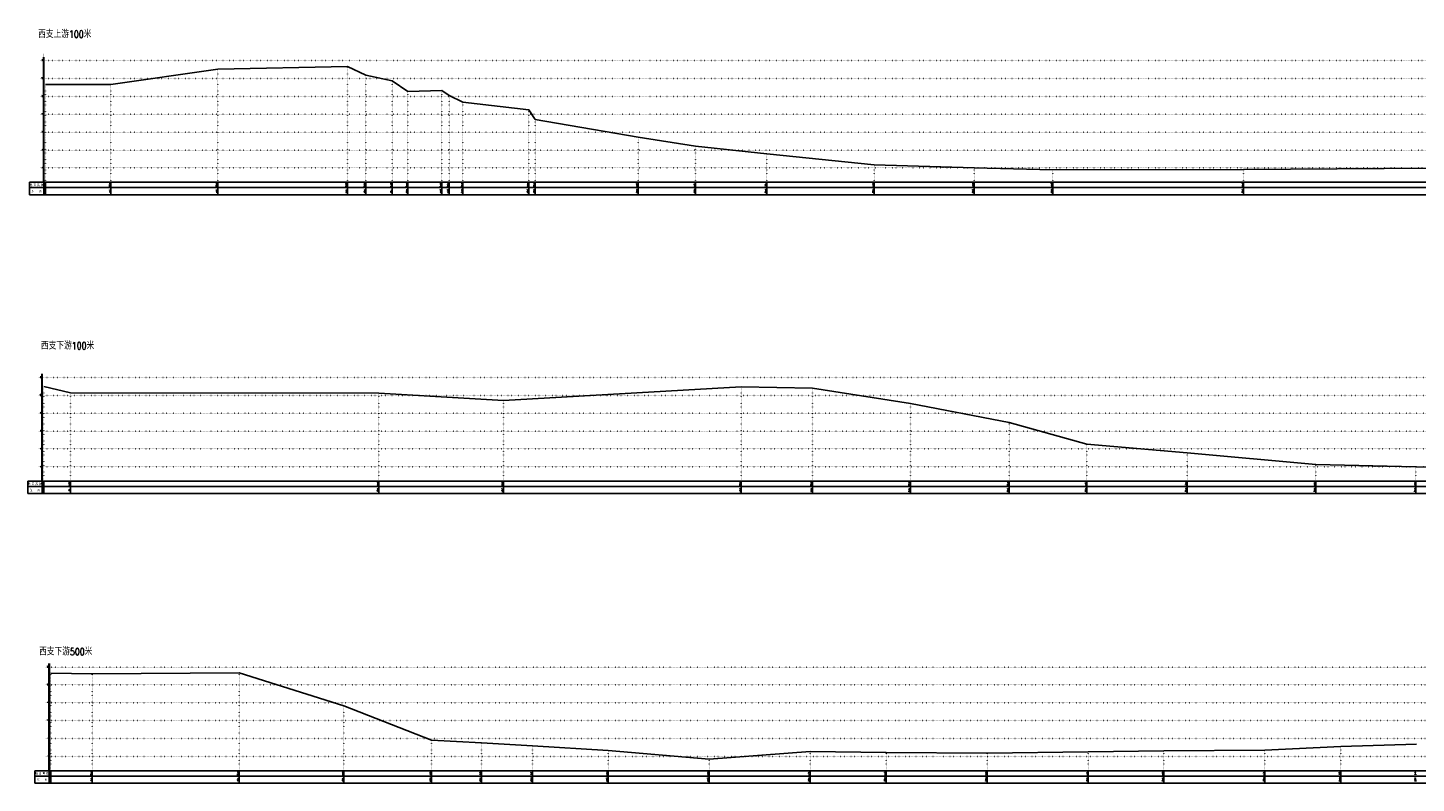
# Model space of a CAD drawing. Extents: x 391415 to 399140, y 3188456 to 3193757.
# Tile 1 of 3: x 391415 to 395301, y 3188456 to 3190570. Entities that reach past the tile are written whole.
import ezdxf
from ezdxf.enums import TextEntityAlignment as Align

# ---------------------------------------------------------------- set-up
doc = ezdxf.new("R2010")
doc.units = 0
doc.linetypes.add('X4', pattern=[1.6, 0, -1.6])
for name, color, linetype in [('DLSS', 4, 'CONTINUOUS'), ('DMX', 1, 'CONTINUOUS'), ('zdm1', 2, 'CONTINUOUS'), ('ZDMT5', 3, 'CONTINUOUS')]:
    doc.layers.add(name, color=color, linetype=linetype)
doc.styles.add('HZ', font='rs.shx', dxfattribs={"width": 0.8, "bigfont": 'hztxt.shx'})

msp = doc.modelspace()

# ---------------------------------------------------------------- linework, layer by layer
at = {"layer": 'DMX', "linetype": 'Continuous', "flags": 128}
for points in [[(391464.7, 3190410.9), (391647.8, 3190410.9), (391947, 3190453.9), (392309.6, 3190461.1), (392360.9, 3190436.9), (392435.2, 3190421.8), (392478.9, 3190391.9), (392573.7, 3190394.4), (392594.2, 3190380.3), (392633.1, 3190361.9), (392817.5, 3190340), (392835.6, 3190312.9), (393123, 3190264.1), (393284.3, 3190239), (393483.2, 3190217.3), (393784.3, 3190186), (394063.8, 3190177.9), (394284.2, 3190172.1), (394817.9, 3190173), (395343.3, 3190177.4)], [(391460, 3189566.5), (391534.8, 3189548.5), (392397.7, 3189547.5), (392746.6, 3189527), (393412, 3189564.9), (393611.3, 3189561.5), (393885.2, 3189518.5), (394161.4, 3189465.5), (394379.6, 3189405.2), (394660.2, 3189380.3), (395019.9, 3189348), (395300.4, 3189341.1), (395580.9, 3189332.7)], [(391479.9, 3188764.6), (391595.6, 3188762.4), (392006.4, 3188765.4), (392299.8, 3188672.4), (392544.9, 3188577.1), (392685, 3188569.6), (392827.7, 3188561.1), (393039.2, 3188547.7), (393322, 3188523.3), (393604.8, 3188544.8), (393817.6, 3188542.6), (394100.4, 3188540.3), (394383.3, 3188543.9), (394594.7, 3188547), (394877.6, 3188549), (395090.3, 3188558.7), (395301.8, 3188565.6)]]:
    msp.add_lwpolyline(points, dxfattribs=at)
at = {"layer": 'zdm1', "linetype": 'X4'}
for p, q in [((391449.7, 3190477.9), (398325.6, 3190477.9)), ((391449.7, 3190427.9), (398325.6, 3190427.9)), ((391449.7, 3190377.9), (398325.6, 3190377.9)), ((391449.7, 3190327.9), (398325.6, 3190327.9)), ((391449.7, 3190277.9), (398325.6, 3190277.9)), ((391449.7, 3190227.9), (398325.6, 3190227.9)), ((391449.7, 3190177.9), (398325.6, 3190177.9)), ((391445, 3189591.5), (399139.6, 3189591.5)), ((391445, 3189541.5), (399139.6, 3189541.5)), ((391445, 3189491.5), (399139.6, 3189491.5)), ((391445, 3189441.5), (399139.6, 3189441.5)), ((391445, 3189391.5), (399139.6, 3189391.5)), ((391445, 3189341.5), (399139.6, 3189341.5)), ((391464.9, 3188781.4), (396920.8, 3188781.4)), ((391464.9, 3188731.4), (396920.8, 3188731.4)), ((391464.9, 3188681.4), (396920.8, 3188681.4)), ((391464.9, 3188631.4), (396920.8, 3188631.4)), ((391464.9, 3188581.4), (396920.8, 3188581.4)), ((391464.9, 3188531.4), (396920.8, 3188531.4))]:
    msp.add_line(p, q, dxfattribs=at)
at = {"layer": 'zdm1', "linetype": 'Continuous'}
for p, q in [((391459.2, 3190137.9), (391459.2, 3190487.9)), ((391460.2, 3190137.9), (391460.2, 3190487.9)), ((391419.7, 3190137.9), (391464.7, 3190137.9)), ((391419.7, 3190102.9), (391419.7, 3190137.9)), ((391419.7, 3190122.9), (398315.6, 3190122.9)), ((391459.7, 3190102.9), (391459.7, 3190137.9)), ((391464.7, 3190137.9), (398315.6, 3190137.9)), ((391419.7, 3190102.9), (398315.6, 3190102.9)), ((391454.5, 3189301.5), (391454.5, 3189601.5)), ((391455.5, 3189301.5), (391455.5, 3189601.5)), ((391415, 3189301.5), (391460, 3189301.5)), ((391415, 3189266.5), (391415, 3189301.5)), ((391455, 3189266.5), (391455, 3189301.5)), ((391460, 3189301.5), (399129.6, 3189301.5)), ((391415, 3189286.5), (399129.6, 3189286.5)), ((391415, 3189266.5), (399129.6, 3189266.5)), ((391474.4, 3188491.4), (391474.4, 3188791.4)), ((391475.4, 3188491.4), (391475.4, 3188791.4)), ((391434.9, 3188491.4), (391479.9, 3188491.4)), ((391434.9, 3188456.4), (391434.9, 3188491.4)), ((391434.9, 3188476.4), (396910.8, 3188476.4)), ((391474.9, 3188456.4), (391474.9, 3188491.4)), ((391479.9, 3188491.4), (396910.8, 3188491.4)), ((391434.9, 3188456.4), (396910.8, 3188456.4))]:
    msp.add_line(p, q, dxfattribs=at)
at = {"layer": 'zdm1', "linetype": 'Continuous', "const_width": 1, "flags": 128}
for points in [[(391459.7, 3190487.9), (391459.7, 3190497.9)], [(391459.7, 3190467.9), (391459.7, 3190477.9)], [(391459.7, 3190447.9), (391459.7, 3190457.9)], [(391459.7, 3190427.9), (391459.7, 3190437.9)], [(391459.7, 3190407.9), (391459.7, 3190417.9)], [(391459.7, 3190387.9), (391459.7, 3190397.9)], [(391459.7, 3190367.9), (391459.7, 3190377.9)], [(391459.7, 3190347.9), (391459.7, 3190357.9)], [(391459.7, 3190327.9), (391459.7, 3190337.9)], [(391459.7, 3190307.9), (391459.7, 3190317.9)], [(391459.7, 3190287.9), (391459.7, 3190297.9)], [(391459.7, 3190267.9), (391459.7, 3190277.9)], [(391459.7, 3190247.9), (391459.7, 3190257.9)], [(391459.7, 3190227.9), (391459.7, 3190237.9)], [(391459.7, 3190207.9), (391459.7, 3190217.9)], [(391459.7, 3190187.9), (391459.7, 3190197.9)], [(391459.7, 3190167.9), (391459.7, 3190177.9)], [(391459.7, 3190147.9), (391459.7, 3190157.9)], [(391455, 3189591.5), (391455, 3189601.5)], [(391455, 3189571.5), (391455, 3189581.5)], [(391455, 3189551.5), (391455, 3189561.5)], [(391455, 3189531.5), (391455, 3189541.5)], [(391455, 3189511.5), (391455, 3189521.5)], [(391455, 3189491.5), (391455, 3189501.5)], [(391455, 3189471.5), (391455, 3189481.5)], [(391455, 3189451.5), (391455, 3189461.5)], [(391455, 3189431.5), (391455, 3189441.5)], [(391455, 3189411.5), (391455, 3189421.5)], [(391455, 3189391.5), (391455, 3189401.5)], [(391455, 3189371.5), (391455, 3189381.5)], [(391455, 3189351.5), (391455, 3189361.5)], [(391455, 3189331.5), (391455, 3189341.5)], [(391455, 3189311.5), (391455, 3189321.5)], [(391474.9, 3188781.4), (391474.9, 3188791.4)], [(391474.9, 3188761.4), (391474.9, 3188771.4)], [(391474.9, 3188741.4), (391474.9, 3188751.4)], [(391474.9, 3188721.4), (391474.9, 3188731.4)], [(391474.9, 3188701.4), (391474.9, 3188711.4)], [(391474.9, 3188681.4), (391474.9, 3188691.4)], [(391474.9, 3188661.4), (391474.9, 3188671.4)], [(391474.9, 3188641.4), (391474.9, 3188651.4)], [(391474.9, 3188621.4), (391474.9, 3188631.4)], [(391474.9, 3188601.4), (391474.9, 3188611.4)], [(391474.9, 3188581.4), (391474.9, 3188591.4)], [(391474.9, 3188561.4), (391474.9, 3188571.4)], [(391474.9, 3188541.4), (391474.9, 3188551.4)], [(391474.9, 3188521.4), (391474.9, 3188531.4)], [(391474.9, 3188501.4), (391474.9, 3188511.4)]]:
    msp.add_lwpolyline(points, dxfattribs=at)
at = {"layer": 'ZDMT5', "linetype": 'X4'}
for p, q in [((392309.6, 3190137.9), (392309.6, 3190461.1)), ((391947, 3190137.9), (391947, 3190453.9)), ((392360.9, 3190137.9), (392360.9, 3190436.9)), ((392435.2, 3190137.9), (392435.2, 3190421.8)), ((391464.7, 3190137.9), (391464.7, 3190410.9)), ((391647.8, 3190137.9), (391647.8, 3190410.9)), ((392478.9, 3190137.9), (392478.9, 3190391.9)), ((392573.7, 3190137.9), (392573.7, 3190394.4)), ((392594.2, 3190137.9), (392594.2, 3190380.3)), ((392633.1, 3190137.9), (392633.1, 3190361.9)), ((392817.5, 3190137.9), (392817.5, 3190340)), ((392835.6, 3190137.9), (392835.6, 3190312.9)), ((393123, 3190137.9), (393123, 3190264.1)), ((393284.3, 3190137.9), (393284.3, 3190239)), ((393483.2, 3190137.9), (393483.2, 3190217.3)), ((393784.3, 3190137.9), (393784.3, 3190186)), ((394063.8, 3190137.9), (394063.8, 3190177.9)), ((394284.2, 3190137.9), (394284.2, 3190172.1)), ((394817.9, 3190137.9), (394817.9, 3190173)), ((391460, 3189301.5), (391460, 3189566.5)), ((393412, 3189301.5), (393412, 3189564.9)), ((391534.8, 3189301.5), (391534.8, 3189548.5)), ((392397.7, 3189301.5), (392397.7, 3189547.5)), ((392746.6, 3189301.5), (392746.6, 3189527)), ((393611.3, 3189301.5), (393611.3, 3189561.5)), ((393885.2, 3189301.5), (393885.2, 3189518.5)), ((394161.4, 3189301.5), (394161.4, 3189465.5)), ((394379.6, 3189301.5), (394379.6, 3189405.2)), ((394660.2, 3189301.5), (394660.2, 3189380.3)), ((395019.9, 3189301.5), (395019.9, 3189348)), ((395300.4, 3189301.5), (395300.4, 3189341.1)), ((391479.9, 3188491.4), (391479.9, 3188764.6)), ((391595.6, 3188491.4), (391595.6, 3188762.4)), ((392006.4, 3188491.4), (392006.4, 3188765.4)), ((392299.8, 3188491.4), (392299.8, 3188672.4)), ((392544.9, 3188491.4), (392544.9, 3188577.1)), ((392685, 3188491.4), (392685, 3188569.6)), ((392827.7, 3188491.4), (392827.7, 3188561.1)), ((395090.3, 3188491.4), (395090.3, 3188558.7)), ((393039.2, 3188491.4), (393039.2, 3188547.7)), ((393322, 3188491.4), (393322, 3188523.3)), ((393604.8, 3188491.4), (393604.8, 3188544.8)), ((393817.6, 3188491.4), (393817.6, 3188542.6)), ((394100.4, 3188491.4), (394100.4, 3188540.3)), ((394383.3, 3188491.4), (394383.3, 3188543.9)), ((394594.7, 3188491.4), (394594.7, 3188547)), ((394877.6, 3188491.4), (394877.6, 3188549))]:
    msp.add_line(p, q, dxfattribs=at)
at = {"layer": 'ZDMT5', "linetype": 'Continuous'}
for p, q in [((391464.7, 3190102.9), (391464.7, 3190137.9)), ((391647.8, 3190102.9), (391647.8, 3190137.9)), ((391947, 3190102.9), (391947, 3190137.9)), ((392309.6, 3190102.9), (392309.6, 3190137.9)), ((392360.9, 3190102.9), (392360.9, 3190137.9)), ((392435.2, 3190102.9), (392435.2, 3190137.9)), ((392478.9, 3190102.9), (392478.9, 3190137.9)), ((392573.7, 3190102.9), (392573.7, 3190137.9)), ((392594.2, 3190102.9), (392594.2, 3190137.9)), ((392633.1, 3190102.9), (392633.1, 3190137.9)), ((392817.5, 3190102.9), (392817.5, 3190137.9)), ((392835.6, 3190102.9), (392835.6, 3190137.9)), ((393123, 3190102.9), (393123, 3190137.9)), ((393284.3, 3190102.9), (393284.3, 3190137.9)), ((393483.2, 3190102.9), (393483.2, 3190137.9)), ((393784.3, 3190102.9), (393784.3, 3190137.9)), ((394063.8, 3190102.9), (394063.8, 3190137.9)), ((394284.2, 3190102.9), (394284.2, 3190137.9)), ((394817.9, 3190102.9), (394817.9, 3190137.9)), ((391460, 3189266.5), (391460, 3189301.5)), ((391534.8, 3189266.5), (391534.8, 3189301.5)), ((392397.7, 3189266.5), (392397.7, 3189301.5)), ((392746.6, 3189266.5), (392746.6, 3189301.5)), ((393412, 3189266.5), (393412, 3189301.5)), ((393611.3, 3189266.5), (393611.3, 3189301.5)), ((393885.2, 3189266.5), (393885.2, 3189301.5)), ((394161.4, 3189266.5), (394161.4, 3189301.5)), ((394379.6, 3189266.5), (394379.6, 3189301.5)), ((394660.2, 3189266.5), (394660.2, 3189301.5)), ((395019.9, 3189266.5), (395019.9, 3189301.5)), ((395300.4, 3189266.5), (395300.4, 3189301.5)), ((391479.9, 3188456.4), (391479.9, 3188491.4)), ((391595.6, 3188456.4), (391595.6, 3188491.4)), ((392006.4, 3188456.4), (392006.4, 3188491.4)), ((392299.8, 3188456.4), (392299.8, 3188491.4)), ((392544.9, 3188456.4), (392544.9, 3188491.4)), ((392685, 3188456.4), (392685, 3188491.4)), ((392827.7, 3188456.4), (392827.7, 3188491.4)), ((393039.2, 3188456.4), (393039.2, 3188491.4)), ((393322, 3188456.4), (393322, 3188491.4)), ((393604.8, 3188456.4), (393604.8, 3188491.4)), ((393817.6, 3188456.4), (393817.6, 3188491.4)), ((394100.4, 3188456.4), (394100.4, 3188491.4)), ((394383.3, 3188456.4), (394383.3, 3188491.4)), ((394594.7, 3188456.4), (394594.7, 3188491.4)), ((394877.6, 3188456.4), (394877.6, 3188491.4)), ((395090.3, 3188456.4), (395090.3, 3188491.4))]:
    msp.add_line(p, q, dxfattribs=at)

# ---------------------------------------------------------------- texts
at = {"layer": 'DLSS', "linetype": 'Continuous', "style": 'HZ', "width": 0.8}
for s, p in [('西支上游100米', (391518.6, 3190554.4)), ('西支下游100米', (391526.5, 3189682.8)), ('西支下游500米', (391521.3, 3188827.1))]:
    msp.add_text(s, height=20, dxfattribs=at).set_placement(p, align=Align.MIDDLE)
at = {"layer": 'zdm1', "linetype": 'Continuous', "style": 'HZ', "width": 0.8}
for s, p in [('30', (391458.7, 3190477.9)), ('25', (391458.7, 3190427.9)), ('20', (391458.7, 3190377.9)), ('15', (391458.7, 3190327.9)), ('10', (391458.7, 3190277.9)), ('5', (391458.7, 3190227.9)), ('0', (391458.7, 3190177.9)), ('25', (391454, 3189591.5)), ('20', (391454, 3189541.5)), ('15', (391454, 3189491.5)), ('10', (391454, 3189441.5)), ('5', (391454, 3189391.5)), ('0', (391454, 3189341.5)), ('25', (391473.9, 3188781.4)), ('20', (391473.9, 3188731.4)), ('15', (391473.9, 3188681.4)), ('10', (391473.9, 3188631.4)), ('5', (391473.9, 3188581.4)), ('0', (391473.9, 3188531.4))]:
    msp.add_text(s, height=3, dxfattribs=at).set_placement(p, align=Align.RIGHT)
for s, p in [('地 面 高 程', (391439.7, 3190130.4)), ('距    离', (391439.7, 3190112.9)), ('地 面 高 程', (391435, 3189294)), ('距    离', (391435, 3189276.5)), ('地 面 高 程', (391454.9, 3188483.9)), ('距    离', (391454.9, 3188466.4))]:
    msp.add_text(s, height=6, dxfattribs=at).set_placement(p, align=Align.MIDDLE)
at = {"layer": 'ZDMT5', "linetype": 'Continuous', "style": 'HZ', "width": 0.8}
for s, p in [('23.30', (391464.2, 3190130.4)), ('0.0', (391464.2, 3190112.9)), ('23.30', (391647.3, 3190130.4)), ('18.3', (391647.3, 3190112.9)), ('27.60', (391946.5, 3190130.4)), ('48.2', (391946.5, 3190112.9)), ('28.32', (392309.1, 3190130.4)), ('84.5', (392309.1, 3190112.9)), ('25.90', (392360.4, 3190130.4)), ('89.6', (392360.4, 3190112.9)), ('24.39', (392434.7, 3190130.4)), ('97.1', (392434.7, 3190112.9)), ('21.40', (392478.4, 3190130.4)), ('101.4', (392478.4, 3190112.9)), ('21.65', (392573.2, 3190130.4)), ('110.9', (392573.2, 3190112.9)), ('20.24', (392593.7, 3190130.4)), ('112.9', (392593.7, 3190112.9)), ('18.40', (392632.6, 3190130.4)), ('116.8', (392632.6, 3190112.9)), ('16.21', (392817, 3190130.4)), ('135.3', (392817, 3190112.9)), ('13.50', (392835.1, 3190130.4)), ('137.1', (392835.1, 3190112.9)), ('8.62', (393122.5, 3190130.4)), ('165.8', (393122.5, 3190112.9)), ('6.11', (393283.8, 3190130.4)), ('182.0', (393283.8, 3190112.9)), ('3.94', (393482.7, 3190130.4)), ('201.8', (393482.7, 3190112.9)), ('0.82', (393783.8, 3190130.4)), ('232.0', (393783.8, 3190112.9)), ('-0.00', (394063.3, 3190130.4)), ('259.9', (394063.3, 3190112.9)), ('-0.57', (394283.7, 3190130.4)), ('282.0', (394283.7, 3190112.9)), ('-0.49', (394817.4, 3190130.4)), ('335.3', (394817.4, 3190112.9)), ('22.50', (391459.5, 3189294)), ('20.70', (391534.3, 3189294)), ('20.60', (392397.2, 3189294)), ('18.55', (392746.1, 3189294)), ('22.34', (393411.5, 3189294)), ('22.00', (393610.8, 3189294)), ('17.70', (393884.7, 3189294)), ('12.40', (394160.9, 3189294)), ('6.37', (394379.1, 3189294)), ('3.88', (394659.7, 3189294)), ('0.65', (395019.4, 3189294)), ('-0.04', (395299.9, 3189294)), ('0.0', (391459.5, 3189276.5)), ('7.5', (391534.3, 3189276.5)), ('93.8', (392397.2, 3189276.5)), ('128.7', (392746.1, 3189276.5)), ('195.2', (393411.5, 3189276.5)), ('215.1', (393610.8, 3189276.5)), ('242.5', (393884.7, 3189276.5)), ('270.1', (394160.9, 3189276.5)), ('292.0', (394379.1, 3189276.5)), ('320.0', (394659.7, 3189276.5)), ('356.0', (395019.4, 3189276.5)), ('384.0', (395299.9, 3189276.5)), ('23.32', (391479.4, 3188483.9)), ('23.10', (391595.1, 3188483.9)), ('23.40', (392005.9, 3188483.9)), ('14.10', (392299.3, 3188483.9)), ('4.58', (392544.4, 3188483.9)), ('3.82', (392684.5, 3188483.9)), ('2.97', (392827.2, 3188483.9)), ('1.64', (393038.7, 3188483.9)), ('-0.81', (393321.5, 3188483.9)), ('1.35', (393604.3, 3188483.9)), ('1.12', (393817.1, 3188483.9)), ('0.89', (394099.9, 3188483.9)), ('1.26', (394382.8, 3188483.9)), ('1.56', (394594.2, 3188483.9)), ('1.76', (394877.1, 3188483.9)), ('2.73', (395089.8, 3188483.9)), ('3.42', (395301.3, 3188483.9)), ('0.0', (391479.4, 3188466.4)), ('11.6', (391595.1, 3188466.4)), ('52.6', (392005.9, 3188466.4)), ('82.0', (392299.3, 3188466.4)), ('106.5', (392544.4, 3188466.4)), ('120.5', (392684.5, 3188466.4)), ('134.8', (392827.2, 3188466.4)), ('155.9', (393038.7, 3188466.4)), ('184.2', (393321.5, 3188466.4)), ('212.5', (393604.3, 3188466.4)), ('233.8', (393817.1, 3188466.4)), ('262.0', (394099.9, 3188466.4)), ('290.3', (394382.8, 3188466.4)), ('311.5', (394594.2, 3188466.4)), ('339.8', (394877.1, 3188466.4)), ('361.0', (395089.8, 3188466.4)), ('382.2', (395301.3, 3188466.4))]:
    msp.add_text(s, height=3, rotation=90, dxfattribs=at).set_placement(p, align=Align.BOTTOM_CENTER)

doc.saveas('drawing.dxf')
